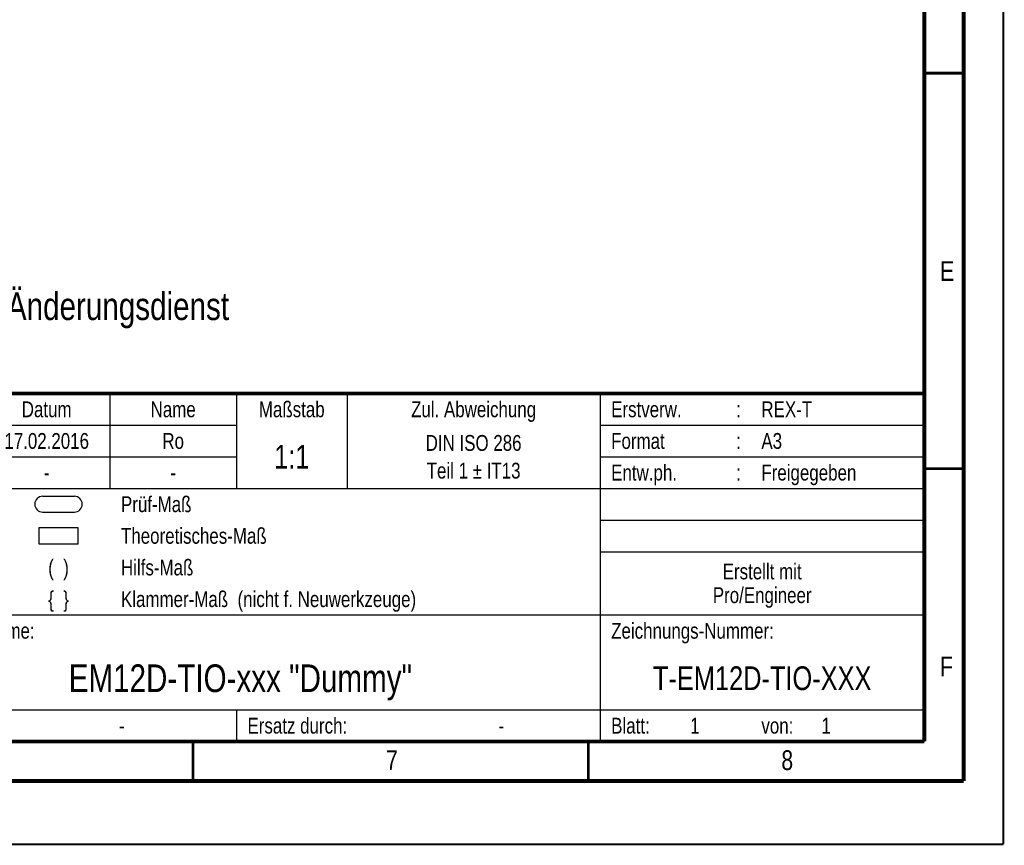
# Model space of a CAD drawing. Header units: millimetres. Extents: x 0 to 420, y 0 to 297.
# Tile 8 of 29: x 296 to 420, y 0 to 104. Entities that reach past the tile are written whole.
import ezdxf

# ---------------------------------------------------------------- set-up
doc = ezdxf.new("R2010")
doc.units = ezdxf.units.MM
doc.header["$LTSCALE"] = 23.1
doc.layers.get('0').update_dxf_attribs({"linetype": 'CONTINUOUS'})
for name, color, linetype in [('_NOTIZEN', 7, 'CONTINUOUS'), ('T-EM12D-TIO-DXF_CONTINUOUS_LINE', 7, 'CONTINUOUS'), ('T-EM12D-TIO-XXX_DXF_FORMAT', 7, 'CONTINUOUS'), ('T-EM12D-TIO-XXX_DXF_TEXT', 7, 'CONTINUOUS')]:
    doc.layers.add(name, color=color, linetype=linetype)
doc.styles.get("Standard").update_dxf_attribs({"font": 'txt', "width": 0.8})

# ---------------------------------------------------------------- blocks, each defined once
blk = doc.blocks.new('PRUEF_BEMASSUNG_BL1', base_point=(300.5, 43))
at = {"layer": 'T-EM12D-TIO-DXF_CONTINUOUS_LINE', "color": 7, "linetype": 'Continuous'}
for p, q in [((298.5, 44), (302.5, 44)), ((298.5, 42), (302.5, 42))]:
    blk.add_line(p, q, dxfattribs=at)
for centre, start, end in [((298.5, 43), 90, 270), ((302.5, 43), 270, 90)]:
    blk.add_arc(centre, 1, start, end, dxfattribs=at)
blk = doc.blocks.new('THEORETISCHE_BEMASSUNG_BL2', base_point=(300.5, 39))
at = {"layer": 'T-EM12D-TIO-DXF_CONTINUOUS_LINE', "color": 7, "linetype": 'Continuous'}
for p, q in [((298, 40), (298, 38)), ((303, 40), (298, 40)), ((303, 38), (303, 40)), ((298, 38), (303, 38))]:
    blk.add_line(p, q, dxfattribs=at)
blk = doc.blocks.new('*T9')
at = {"color": 2, "linetype": 'Continuous'}
for p, q in [((0, 0), (185, 0)), ((0, 0), (0, -44)), ((11, 0), (11, -8)), ((21, 0), (21, -8)), ((37, 0), (37, -8)), ((53, 0), (53, -44)), ((66, 0), (66, -12)), ((82, 0), (82, -12)), ((98, 0), (98, -12)), ((112, 0), (112, -12)), ((144, 0), (144, -44)), ((185, 0), (185, -44)), ((0, -4), (98, -4)), ((144, -4), (185, -4)), ((0, -8), (98, -8)), ((144, -8), (185, -8)), ((53, -12), (185, -12)), ((69, -12), (69, -28)), ((144, -16), (185, -16)), ((144, -20), (185, -20)), ((0, -28), (185, -28)), ((53, -40), (185, -40)), ((98, -40), (98, -44)), ((0, -44), (185, -44))]:
    blk.add_line(p, q, dxfattribs=at)
at = {"layer": '_NOTIZEN', "color": 5, "linetype": 'Continuous'}
for s, insert, char_height, width, attachment_point, line_spacing_factor in [('k01', (5.5, -1), 2, 8.2857, 2, 0.9), ('22.04.2016', (29, -1), 2, 28.8571, 2, 0.9), ('Ro', (45, -1), 2, 6, 2, 0.9), ('Datum', (74, -1), 2, 15.3333, 2, 0.9), ('Name', (90, -1), 2, 12.5714, 2, 0.9), ('Maßstab', (105, -1), 2, 20.5714, 2, 0.9), ('Zul. Abweichung', (128, -1), 2, 42.6667, 2, 0.9), ('Erstverw.', (145.4, -1), 2, 25.1429, 1, 0.9), ('REX-T', (164.4, -1), 2, 15.7143, 1, 0.9), ('-', (16, -1), 2, 2.8571, 2, 0.9), (':', (161.5, -1), 2, 1.4286, 2, 0.9), ('Z-Index', (5.5, -5), 2, 20, 2, 0.9), ('ÄM-Nr.', (16, -5), 2, 17.7143, 2, 0.9), ('Ersteller', (54.4, -5), 2, 22.8571, 1, 0.9), ('17.02.2016', (74, -5), 2, 28, 2, 0.9), ('A3', (164.4, -5), 2, 6.2857, 1, 0.9), ('Datum', (29, -5), 2, 15.3333, 2, 0.9), ('Name', (45, -5), 2, 12.5714, 2, 0.9), ('Ro', (90, -5), 2, 6, 2, 0.9), ('DIN ISO 286\\PTeil 1 \\Fgdt;{\\Fgdt;`}\\Ftxt; IT13', (128, -5.25), 2, 38.2381, 2, 1.05), ('Format', (145.4, -5), 2, 17.1429, 1, 0.9), (':', (161.5, -5), 2, 1.4286, 2, 0.9), ('1:1', (105, -6.5), 3, 9, 2, 0.9), ('Prüfer', (54.4, -9), 2, 16.2857, 1, 0.9), ('Entw.ph.', (145.4, -9), 2, 22.2857, 1, 0.9), (':', (161.5, -9), 2, 1.4286, 2, 0.9), ('Freigegeben', (164.4, -9), 2, 30.381, 1, 0.9), ('-', (74, -9), 2, 2.8571, 2, 0.9), ('-', (90, -9), 2, 2.8571, 2, 0.9), ('Prüf-Maß', (83.4, -13), 2, 23.4286, 1, 0.9), ('Theoretisches-Maß', (83.4, -17), 2, 48.381, 1, 0.9), ('(  )', (75.5, -21), 2, 9.7143, 2, 0.9), ('Hilfs-Maß', (83.4, -21), 2, 24.9524, 1, 0.9), ('Erstellt mit\\PPro/Engineer', (164.5, -21.5), 2, 33.4286, 2, 0.9), ('\\{  \\}', (75.5, -25), 2, 10.8571, 2, 0.9), ('Klammer-Maß  (nicht f. Neuwerkzeuge)', (83.4, -25), 2, 102.0952, 1, 0.9), ('Zeichnungs-Name:', (54.4, -29), 2, 44.6667, 1, 0.9), ('Zeichnungs-Nummer:', (145.4, -29), 2, 50.9524, 1, 0.9), ('EM12D-TIO-xxx "Dummy"', (98.5, -34.25), 3.5, 111, 2, 0.9), ('T-EM12D-TIO-XXX', (164.5, -34.5), 3, 71.2857, 2, 0.9), ('Ersatz für:', (54.4, -41), 2, 28.5714, 1, 0.9), ('Ersatz durch:', (99.4, -41), 2, 34.5714, 1, 0.9), ('Blatt:', (145.4, -41), 2, 14, 1, 0.9), ('1', (155.4, -41), 2, 2.2857, 1, 0.9), (' 1', (171.4, -41), 2, 5.4286, 1, 0.9), ('-', (83.5, -41), 2, 2.8571, 2, 0.9), ('-', (131.5, -41), 2, 2.8571, 2, 0.9), ('von:', (164.4, -41), 2, 10, 1, 0.9)]:
    blk.add_mtext(s, dxfattribs=dict(at, insert=insert, char_height=char_height, width=width, attachment_point=attachment_point, line_spacing_factor=line_spacing_factor))
at = {"layer": '_NOTIZEN', "color": 9, "linetype": 'Continuous', "insert": (1.4, -10.5), "char_height": 1.5, "width": 103.3571, "attachment_point": 1, "line_spacing_factor": 0.9}
blk.add_mtext('Weitergabe sowie Vervielfältigung dieses Doku-\\Pments, Verwertung und Mitteilung seines Inhaltes\\Psind verboten, soweit nicht ausdrücklich gestattet.\\PZuwiderhandlungen verpflichten zu Schadenersatz.\\PAlle Rechte für den Fall der Patent-, Gebrauchs-\\Pmuster- oder Geschmacksmustereintragung vorbe-\\Phalten.       Schutzvermerk nach DIN ISO 16016', dxfattribs=at)

msp = doc.modelspace()

# ---------------------------------------------------------------- linework, layer by layer
at = {"layer": 'T-EM12D-TIO-XXX_DXF_FORMAT', "color": 9, "linetype": 'Continuous', "const_width": 0.25}
for points in [[(420, 0), (420, 297)], [(0, 0), (420, 0)]]:
    msp.add_lwpolyline(points, dxfattribs=at)
at = {"layer": 'T-EM12D-TIO-XXX_DXF_FORMAT', "color": 7, "linetype": 'Continuous'}
for points, const_width in [([(415, 8), (415, 292)], 0.5), ([(410, 13), (410, 287)], 0.5), ([(410, 97.5), (415, 97.5)], 0.35), ([(225, 57), (410, 57)], 0.5), ([(410, 47.5), (415, 47.5)], 0.35), ([(20, 13), (410, 13)], 0.5), ([(317.5, 8), (317.5, 13)], 0.35), ([(367.5, 8), (367.5, 13)], 0.35), ([(15, 8), (415, 8)], 0.5)]:
    msp.add_lwpolyline(points, dxfattribs=dict(at, const_width=const_width))

# ---------------------------------------------------------------- block references
msp.add_blockref('*T9', (225, 57))
at = {"layer": 'T-EM12D-TIO-DXF_CONTINUOUS_LINE', "color": 2, "linetype": 'Continuous'}
for name, p in [('PRUEF_BEMASSUNG_BL1', (300.5, 43)), ('THEORETISCHE_BEMASSUNG_BL2', (300.5, 39))]:
    msp.add_blockref(name, p, dxfattribs=at)

# ---------------------------------------------------------------- texts
at = {"layer": 'T-EM12D-TIO-XXX_DXF_FORMAT', "color": 5, "linetype": 'Continuous', "char_height": 2.5, "attachment_point": 1, "line_spacing_factor": 0.9}
for s, insert, width in [('E', (412, 73.7288), 2.678571), ('F', (412, 23.7288), 2.678571), ('7', (341.9276, 11.8879), 2.946429), ('8', (391.9276, 11.8879), 2.946429)]:
    msp.add_mtext(s, dxfattribs=dict(at, insert=insert, width=width))
at = {"layer": 'T-EM12D-TIO-XXX_DXF_TEXT', "color": 5, "linetype": 'Continuous', "insert": (225.9042, 69.7888), "char_height": 3.5, "width": 199.5, "attachment_point": 1, "line_spacing_factor": 0.9}
msp.add_mtext('Achtung: Zeichnung unterliegt nicht dem Änderungsdienst', dxfattribs=at)

doc.saveas('drawing.dxf')
